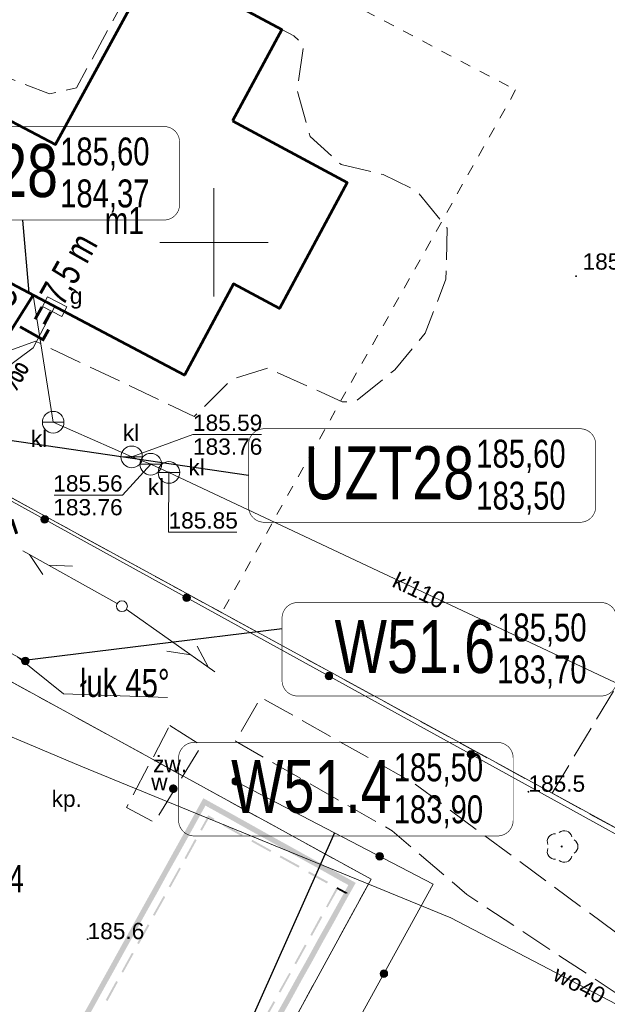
# Model space of a CAD drawing. Header units: metres. Extents: x 7482748 to 7484637, y 5684406 to 5687014.
# Tile 107 of 180: x 7483441 to 7483468, y 5686065 to 5686110. Entities that reach past the tile are written whole.
import ezdxf
from ezdxf.enums import TextEntityAlignment as Align
from ezdxf.lldxf.tags import DXFTag

# ---------------------------------------------------------------- set-up
doc = ezdxf.new("R2010")
doc.units = ezdxf.units.M
doc.header["$MEASUREMENT"] = 0
for name, pattern in [('1', [1.5, 1, -0.5]), ('KTJZ01_500', [2, 1.5, -0.5]), ('l217_500', [2, 1.5, -0.5]), ('l218_500', [1, 0.5, -0.5])]:
    doc.linetypes.add(name, pattern=pattern)
for name, color, linetype, lineweight in [('.domiar', 250, 'Continuous', 9), ('_Dzialki', 7, 'Continuous', 0), ('_Dzialki_opis', 7, 'Continuous', 0), ('_Kontury', 7, 'Continuous', 0), ('_Podzial_sekcyjny_krzyze', 7, '1', 13), ('_Uzytki', 7, 'Continuous', 0), ('EGB_Budynek', 7, 'Continuous', 0), ('EGB_Budynek_opis', 7, 'Continuous', 0), ('GES__SUSM04_01P', 7, 'Continuous', 13), ('GES__SUUS07_P', 7, 'Continuous', 13), ('GES__SUUS20_01_GP', 7, 'Continuous', 13), ('GES__SUUS25_WP', 7, 'Continuous', 13), ('KTOK05_01', 7, 'Continuous', 13), ('RTPW01_P', 7, 'Continuous', 0), ('SUPT_L_0', 30, 'Continuous', 13)]:
    doc.layers.add(name, color=color, linetype=linetype, lineweight=lineweight)
for name, color, linetype, lineweight, true_color in [('.przyłącza', 32, 'Continuous', 50, 0xbd5e00), ('GES__SUPG_01_pL', 7, 'Continuous', 13, 0xbfbf00), ('GES__SUPK_01_pL', 7, 'Continuous', 13, 0x803300), ('GES__SUPS01_05L', 7, 'Continuous', 13, 0x803300), ('GES__SUPS01_05P', 7, 'Continuous', 13, 0x803300), ('GES__SUPW_01_pL', 5, 'Continuous', 13, 0x0000ff), ('OBOP02_01', 7, 'Continuous', 13, 0x008000)]:
    doc.layers.add(name, color=color, linetype=linetype, lineweight=lineweight, true_color=true_color)
for name, color, linetype, lineweight, transparency in [('EGB_EGBB03_O', 7, 'Continuous', 0, 0.2), ('GES__SUUS_ET_04T', 7, 'Continuous', 13, 0.25), ('GES__SUUS_ET_05T', 7, 'Continuous', 13, 0.25), ('GES__SUUS_ET_08T', 7, 'Continuous', 13, 0.25), ('KTJZ01_O', 7, 'KTJZ01_500', 13, 0.5), ('KTPL01_O', 7, 'KTJZ01_500', 13, 0.5), ('KTPL01_T', 7, 'Continuous', 13, 0.25), ('RTPW01_G', 7, 'Continuous', 13, 0.25)]:
    doc.layers.add(name, color=color, linetype=linetype, lineweight=lineweight, transparency=transparency)
for name, color, linetype, lineweight, true_color, transparency in [('GES__SUPK_01_pT', 7, 'Continuous', 13, 0x803300, 0.25), ('GES__SUPS01_05G', 7, 'Continuous', 13, 0x803300, 0.25), ('GES__SUPW_01_pT', 5, 'Continuous', 13, 0x0000ff, 0.25)]:
    doc.layers.add(name, color=color, linetype=linetype, lineweight=lineweight, true_color=true_color, transparency=transparency)
doc.layers.add('IS_Opisy_działek_Net', color=7, linetype='SOLID', true_color=0x000000)
doc.layers.add('IS_Węzeł_sieci_kanalizacyjnej_-_opisy', color=7, linetype='Continuous')
doc.styles.get("Standard").update_dxf_attribs({"font": 'simplex.shx', "width": 0.75})
doc.styles.add('STYL_ARIAL', font='simplex.shx', dxfattribs={"width": 0.75, "oblique": 0.1})
doc.styles.add('Style-Arial', font='arial.ttf')
tags = doc.linetypes.add('SOLID', pattern=[10, 10, 0]).pattern_tags.tags
tags[6:7] = [DXFTag(74, 4), DXFTag(75, 0), DXFTag(340, '0'), DXFTag(46, 0.0), DXFTag(50, 0.0), DXFTag(44, 0.0), DXFTag(45, 0.0)]
tags[4:5] = [DXFTag(74, 4), DXFTag(75, 0), DXFTag(340, '0'), DXFTag(46, 0.0), DXFTag(50, 0.0), DXFTag(44, 0.0), DXFTag(45, 0.0)]

# ---------------------------------------------------------------- blocks, each defined once
blk = doc.blocks.new('SUPS01_1')
at = {"layer": 'GES__SUPS01_05P', "linetype": 'Continuous', "lineweight": 13}
h = blk.add_hatch(color=256, dxfattribs=at)
edge = h.paths.add_edge_path()
edge.add_arc((0, 0), 0.045, 0, 360)
blk = doc.blocks.new('SUSM04_01')
at = {"layer": 'GES__SUSM04_01P', "linetype": 'Continuous', "lineweight": 13}
blk.add_circle((0, 0), 0.25, dxfattribs=at)
blk = doc.blocks.new('SUUS07')
at = {"layer": 'GES__SUUS07_P', "linetype": 'Continuous', "lineweight": 13}
blk.add_line((-0.5, 0), (0.5, 0), dxfattribs=at)
blk.add_circle((0, 0), 0.5, dxfattribs=at)
blk = doc.blocks.new('RTPW01')
at = {"layer": 'RTPW01_P', "linetype": 'Continuous', "lineweight": 0}
h = blk.add_hatch(color=256, dxfattribs=at)
edge = h.paths.add_edge_path()
edge.add_arc((0, 0), 0.045, 0, 360)
blk = doc.blocks.new('OBOP02_01_36')
at = {"layer": 'OBOP02_01', "linetype": 'Continuous', "lineweight": 13}
h = blk.add_hatch(color=256, dxfattribs=at)
edge = h.paths.add_edge_path()
edge.add_arc((0, 0), 0.05, 0, 360)
for centre, start, end in [((-0.38, 0.12), 102, 222), ((0, 0.4), 30, 150), ((0.38, 0.12), 318, 78), ((-0.24, -0.32), 174, 294), ((0.24, -0.32), 246, 6)]:
    blk.add_arc(centre, 0.35, start, end, dxfattribs=at)
blk = doc.blocks.new('RTPW01_4')
at = {"layer": 'RTPW01_P', "linetype": 'Continuous', "lineweight": 0}
h = blk.add_hatch(color=256, dxfattribs=at)
edge = h.paths.add_edge_path()
edge.add_arc((0, 0), 0.045, 0, 360)
blk = doc.blocks.new('SUUS17_01_41')
at = {"layer": 'GES__SUUS20_01_GP', "linetype": 'Continuous', "lineweight": 13, "flags": 128}
blk.add_lwpolyline([(-0.5, -0.25), (0.5, -0.25), (0.5, 0.25), (-0.5, 0.25), (-0.5, -0.25)], close=True, dxfattribs=at)
blk = doc.blocks.new('SUUS25_26')
at = {"layer": 'GES__SUUS25_WP', "linetype": 'Continuous', "lineweight": 13}
h = blk.add_hatch(color=256, dxfattribs=at)
edge = h.paths.add_edge_path()
edge.add_arc((0, 0), 0.2, 0, 360)

msp = doc.modelspace()

# ---------------------------------------------------------------- hatches: boundary and pattern name
at = {"layer": 'EGB_EGBB03_O', "linetype": 'Continuous', "lineweight": 0}
for points in [[(7483449.32089, 5686073.46191), (7483449.10233, 5686073.58328), (7483449.51142, 5686074.32), (7483449.86753, 5686074.12211), (7483449.74609, 5686073.90358), (7483449.60858, 5686073.98)], [(7483449.44529, 5686072.8208), (7483449.36661, 5686072.86449), (7483449.73683, 5686073.5312), (7483450.02303, 5686073.37215), (7483449.97932, 5686073.29348), (7483449.7718, 5686073.4088)]]:
    msp.add_hatch(color=256, dxfattribs=at).paths.add_polyline_path(points)
at = {"layer": 'KTOK05_01', "linetype": 'Continuous', "lineweight": 13}
h = msp.add_hatch(color=256, dxfattribs=at)
edge = h.paths.add_edge_path()
edge.add_arc((7483442.17517, 5686087.20061), 0.175, 0, 360)
h = msp.add_hatch(color=256, dxfattribs=at)
edge = h.paths.add_edge_path()
edge.add_arc((7483448.74464, 5686083.58231), 0.175, 0, 360)
h = msp.add_hatch(color=256, dxfattribs=at)
edge = h.paths.add_edge_path()
edge.add_arc((7483441.28, 5686080.66), 0.175, 0, 360)
h = msp.add_hatch(color=256, dxfattribs=at)
edge = h.paths.add_edge_path()
edge.add_arc((7483455.31411, 5686079.96401), 0.175, 0, 360)
h = msp.add_hatch(color=256, dxfattribs=at)
edge = h.paths.add_edge_path()
edge.add_arc((7483461.88358, 5686076.34571), 0.175, 0, 360)
h = msp.add_hatch(color=256, dxfattribs=at)
edge = h.paths.add_edge_path()
edge.add_arc((7483451.01, 5686075.1), 0.175, 0, 360)
h = msp.add_hatch(color=256, dxfattribs=at)
edge = h.paths.add_edge_path()
edge.add_arc((7483457.66186, 5686071.63549), 0.175, 0, 360)
h = msp.add_hatch(color=256, dxfattribs=at)
edge = h.paths.add_edge_path()
edge.add_arc((7483457.85497, 5686066.21771), 0.175, 0, 360)

# ---------------------------------------------------------------- linework, layer by layer
at = {"layer": '.domiar', "linetype": 'Continuous'}
msp.add_lwpolyline([(7483440.91884, 5686080.85261), (7483443.04373, 5686079.13723), (7483447.8599, 5686078.98078)], dxfattribs=at)
at = {"layer": '.przyłącza', "linetype": 'Continuous'}
msp.add_lwpolyline([(7483437.44069, 5686090.89555), (7483441.64012, 5686097.55924)], dxfattribs=at)
at = {"layer": '_Dzialki', "color": 96, "linetype": 'Continuous', "true_color": 0x008000}
for p, q in [((7483520.76, 5686044.41), (7483405.14, 5686107.61)), ((7483457.26, 5686070.58), (7483402.8, 5686100.45)), ((7483448.1, 5686053.82), (7483457.26, 5686070.58))]:
    msp.add_line(p, q, dxfattribs=at)
at = {"layer": '_Kontury', "color": 96, "linetype": 'l217_500', "true_color": 0x008000}
for p, q in [((7483405.14, 5686107.61), (7483465.62, 5686074.55)), ((7483457.26, 5686070.58), (7483402.8, 5686100.45)), ((7483465.62, 5686074.55), (7483480.63, 5686099.51)), ((7483465.62, 5686074.55), (7483486.54, 5686063.11)), ((7483448.1, 5686053.82), (7483457.26, 5686070.58))]:
    msp.add_line(p, q, dxfattribs=at)
at = {"layer": '_Podzial_sekcyjny_krzyze', "linetype": 'Continuous'}
for p, q in [((7483450, 5686097.5), (7483450, 5686102.5)), ((7483447.5, 5686100), (7483452.5, 5686100))]:
    msp.add_line(p, q, dxfattribs=at)
at = {"layer": '_Uzytki', "color": 96, "linetype": 'l218_500', "true_color": 0x008000}
for p, q in [((7483450.36, 5686082.89), (7483405.14, 5686107.61)), ((7483463.94, 5686107.04), (7483450.36, 5686082.89))]:
    msp.add_line(p, q, dxfattribs=at)
at = {"layer": '_Uzytki', "color": 96, "linetype": 'l218_500', "true_color": 0x008000, "flags": 128}
msp.add_lwpolyline([(7483413.6, 5686133.49), (7483463.94, 5686107.04)], dxfattribs=at)
at = {"layer": 'EGB_Budynek', "color": 7, "linetype": 'Continuous', "lineweight": 53, "flags": 128}
msp.add_lwpolyline([(7483450.86, 5686105.61), (7483456.15, 5686102.77), (7483453.03, 5686096.95), (7483450.91, 5686098.09), (7483448.64, 5686093.86), (7483434.24, 5686101.47), (7483437.4, 5686107.29), (7483442.68, 5686104.52), (7483447.28, 5686112.98), (7483453.13, 5686109.84), (7483450.86, 5686105.61)], dxfattribs=at)
at = {"layer": 'EGB_EGBB03_O', "linetype": 'Continuous', "lineweight": 0}
for points in [[(7483449.87, 5686074.12), (7483450.74, 5686073.64), (7483449.75, 5686073.9), (7483450.62, 5686073.42)], [(7483451.62, 5686073.15), (7483452.49, 5686072.66), (7483451.49, 5686072.93), (7483452.37, 5686072.45)], [(7483448.13, 5686071.83), (7483448.62, 5686072.71), (7483448.35, 5686071.71), (7483448.84, 5686072.59)], [(7483448.64, 5686071.55), (7483449.12, 5686072.43), (7483448.72, 5686071.51), (7483449.2, 5686072.38)], [(7483453.36, 5686072.18), (7483454.24, 5686071.69), (7483453.24, 5686071.96), (7483454.12, 5686071.47)], [(7483453.08, 5686071.67), (7483453.96, 5686071.19), (7483453.04, 5686071.59), (7483453.91, 5686071.11)], [(7483454.24, 5686071.69), (7483455.11, 5686071.21), (7483454.12, 5686071.47), (7483454.99, 5686070.99)], [(7483447.16, 5686070.09), (7483447.65, 5686070.96), (7483447.38, 5686069.96), (7483447.86, 5686070.84)], [(7483447.91, 5686070.24), (7483448.4, 5686071.12), (7483447.99, 5686070.2), (7483448.47, 5686071.07)], [(7483454.39, 5686070.94), (7483455.27, 5686070.46), (7483454.35, 5686070.86), (7483455.22, 5686070.38)], [(7483456.55, 5686070.41), (7483456, 5686069.43), (7483456.21, 5686070.31), (7483455.79, 5686069.55)], [(7483455.99, 5686070.72), (7483456.55, 5686070.41), (7483455.86, 5686070.5), (7483456.21, 5686070.31)], [(7483446.67, 5686069.21), (7483447.16, 5686070.09), (7483446.89, 5686069.09), (7483447.38, 5686069.96)], [(7483455.74, 5686070.14), (7483455.25, 5686069.27), (7483455.66, 5686070.19), (7483455.18, 5686069.31)], [(7483455.7, 5686070.21), (7483456.2, 5686069.94), (7483455.66, 5686070.14), (7483456.08, 5686069.91)], [(7483455.52, 5686068.55), (7483455.03, 5686067.68), (7483455.3, 5686068.67), (7483454.81, 5686067.8)], [(7483445.7, 5686067.46), (7483446.19, 5686068.34), (7483445.92, 5686067.34), (7483446.41, 5686068.22)], [(7483446.45, 5686067.62), (7483446.94, 5686068.49), (7483446.53, 5686067.58), (7483447.02, 5686068.45)], [(7483454.28, 5686067.52), (7483453.8, 5686066.65), (7483454.2, 5686067.56), (7483453.72, 5686066.69)], [(7483445.73, 5686066.31), (7483446.21, 5686067.18), (7483445.8, 5686066.26), (7483446.29, 5686067.14)], [(7483454.55, 5686066.8), (7483454.06, 5686065.93), (7483454.33, 5686066.92), (7483453.84, 5686066.05)], [(7483444.73, 5686065.71), (7483445.22, 5686066.59), (7483444.95, 5686065.59), (7483445.44, 5686066.47)], [(7483445, 5686065), (7483445.48, 5686065.87), (7483445.08, 5686064.95), (7483445.56, 5686065.83)], [(7483453.55, 5686066.21), (7483453.07, 5686065.34), (7483453.48, 5686066.25), (7483452.99, 5686065.38)], [(7483444.25, 5686064.84), (7483444.73, 5686065.71), (7483444.47, 5686064.72), (7483444.95, 5686065.59)]]:
    msp.add_solid(points, dxfattribs=at)
at = {"layer": 'EGB_EGBB03_O', "linetype": 'Continuous', "lineweight": 0, "extrusion": (0, 0, -1)}
for points in [[(-7483448.62, 5686072.71), (-7483449.1, 5686073.58), (-7483448.84, 5686072.59), (-7483449.32, 5686073.46)], [(-7483450.74, 5686073.64), (-7483451.62, 5686073.15), (-7483450.62, 5686073.42), (-7483451.49, 5686072.93)], [(-7483450.46, 5686073.13), (-7483451.33, 5686072.64), (-7483450.42, 5686073.05), (-7483451.29, 5686072.56)], [(-7483452.49, 5686072.66), (-7483453.36, 5686072.18), (-7483452.37, 5686072.45), (-7483453.24, 5686071.96)], [(-7483451.77, 5686072.4), (-7483452.65, 5686071.91), (-7483451.73, 5686072.32), (-7483452.6, 5686071.84)], [(-7483447.65, 5686070.96), (-7483448.13, 5686071.83), (-7483447.86, 5686070.84), (-7483448.35, 5686071.71)], [(-7483455.11, 5686071.21), (-7483455.99, 5686070.72), (-7483454.99, 5686070.99), (-7483455.86, 5686070.5)], [(-7483447.18, 5686068.93), (-7483447.67, 5686069.8), (-7483447.26, 5686068.89), (-7483447.75, 5686069.76)], [(-7483456, 5686069.43), (-7483455.52, 5686068.55), (-7483455.79, 5686069.55), (-7483455.3, 5686068.67)], [(-7483446.19, 5686068.34), (-7483446.67, 5686069.21), (-7483446.41, 5686068.22), (-7483446.89, 5686069.09)], [(-7483455.01, 5686068.83), (-7483454.53, 5686067.96), (-7483454.93, 5686068.88), (-7483454.45, 5686068)], [(-7483455.03, 5686067.68), (-7483454.55, 5686066.8), (-7483454.81, 5686067.8), (-7483454.33, 5686066.92)], [(-7483445.22, 5686066.59), (-7483445.7, 5686067.46), (-7483445.44, 5686066.47), (-7483445.92, 5686067.34)], [(-7483454.06, 5686065.93), (-7483453.58, 5686065.05), (-7483453.84, 5686066.05), (-7483453.36, 5686065.18)], [(-7483452.83, 5686064.9), (-7483452.34, 5686064.02), (-7483452.75, 5686064.94), (-7483452.26, 5686064.07)], [(-7483453.58, 5686065.05), (-7483453.09, 5686064.18), (-7483453.36, 5686065.18), (-7483452.87, 5686064.3)], [(-7483443.76, 5686063.97), (-7483444.25, 5686064.84), (-7483443.98, 5686063.85), (-7483444.47, 5686064.72)]]:
    msp.add_solid(points, dxfattribs=at)
at = {"layer": 'GES__SUPG_01_pL', "linetype": 'Continuous', "lineweight": 13, "flags": 128}
msp.add_lwpolyline([(7483418.86, 5686107.77), (7483422.94, 5686104.66), (7483428.04, 5686099.31), (7483431.24, 5686096.37), (7483438.64, 5686092.42), (7483440.13, 5686094.01), (7483441.64, 5686095.13), (7483442.64, 5686097.03)], dxfattribs=at)
at = {"layer": 'GES__SUPK_01_pL', "linetype": 'Continuous', "lineweight": 13}
msp.add_line((7483442.57, 5686091.69), (7483441.64, 5686097.56), dxfattribs=at)
at = {"layer": 'GES__SUPK_01_pL', "linetype": 'Continuous', "lineweight": 13, "flags": 128}
msp.add_lwpolyline([(7483477.93, 5686075.25), (7483447.92, 5686089.37), (7483447.08, 5686089.75), (7483446.2, 5686090.09), (7483442.57, 5686091.69)], dxfattribs=at)
at = {"layer": 'GES__SUPS01_05L', "linetype": 'Continuous', "lineweight": 13, "flags": 128}
for points in [[(7483446.2, 5686090.09), (7483449.03, 5686091.12), (7483452.19, 5686091.12)], [(7483447.08, 5686089.75), (7483445.78, 5686088.32), (7483442.62, 5686088.32)], [(7483447.92, 5686089.37), (7483447.9, 5686086.61), (7483451.06, 5686086.61)]]:
    msp.add_lwpolyline(points, dxfattribs=at)
at = {"layer": 'GES__SUPW_01_pL', "linetype": 'Continuous', "lineweight": 13, "flags": 128}
msp.add_lwpolyline([(7483402.8, 5686082.32), (7483403.83, 5686081.79), (7483409.25, 5686078.98), (7483422.91, 5686081.46), (7483431.73, 5686080.91), (7483443.85, 5686075.8), (7483460.95, 5686068.8), (7483474.84, 5686061.54), (7483489.65, 5686054.64), (7483511.61, 5686043.73), (7483514.17, 5686040.98), (7483513.52, 5686037.35), (7483511.7, 5686033.33)], dxfattribs=at)
at = {"layer": 'IS_Węzeł_sieci_kanalizacyjnej_-_opisy', "color": 18, "linetype": 'SOLID', "ltscale": 0.01, "true_color": 0x000000, "const_width": 0.03}
for points in [[(7483434.04216, 5686101.03174), (7483447.69216, 5686101.03174, 0.414214), (7483448.41216, 5686101.75174), (7483448.41216, 5686104.63174, 0.414214), (7483447.69216, 5686105.35174), (7483434.04216, 5686105.35174, 0.414214), (7483433.32216, 5686104.63174), (7483433.32216, 5686101.75174, 0.414214), (7483434.04216, 5686101.03174)], [(7483452.3197, 5686087.06885), (7483466.9197, 5686087.06885, 0.414214), (7483467.6397, 5686087.78885), (7483467.6397, 5686090.66885, 0.414214), (7483466.9197, 5686091.38885), (7483452.3197, 5686091.38885, 0.414214), (7483451.5997, 5686090.66885), (7483451.5997, 5686087.78885, 0.414214), (7483452.3197, 5686087.06885)], [(7483453.8668, 5686079.04108), (7483467.8868, 5686079.04108, 0.414214), (7483468.6068, 5686079.76108), (7483468.6068, 5686082.64108, 0.414214), (7483467.8868, 5686083.36108), (7483453.8668, 5686083.36108, 0.414214), (7483453.1468, 5686082.64108), (7483453.1468, 5686079.76108, 0.414214), (7483453.8668, 5686079.04108)], [(7483449.08549, 5686072.57791), (7483463.10549, 5686072.57791, 0.414214), (7483463.82549, 5686073.29791), (7483463.82549, 5686076.17791, 0.414214), (7483463.10549, 5686076.89791), (7483449.08549, 5686076.89791, 0.414214), (7483448.36549, 5686076.17791), (7483448.36549, 5686073.29791, 0.414214), (7483449.08549, 5686072.57791)]]:
    msp.add_lwpolyline(points, format="xyb", dxfattribs=at)
at = {"layer": 'IS_Węzeł_sieci_kanalizacyjnej_-_opisy', "color": 18, "linetype": 'SOLID', "ltscale": 0.01, "true_color": 0x000000}
for points in [[(7483441.16076, 5686101.03174), (7483441.44, 5686097.665)], [(7483451.5997, 5686089.22885), (7483437.5054, 5686091.28995)], [(7483453.1468, 5686082.14901), (7483441.105, 5686080.65968)], [(7483455.57, 5686072.725), (7483447.94742, 5686055.61204)]]:
    msp.add_lwpolyline(points, dxfattribs=at)
at = {"layer": 'KTJZ01_O', "linetype": 'KTJZ01_500', "lineweight": 13, "flags": 128}
msp.add_lwpolyline([(7483493.35, 5686051.25), (7483471.22, 5686066.16), (7483459.21, 5686075.03), (7483452.17, 5686078.98), (7483451, 5686076.95), (7483458.24, 5686072.81), (7483461.68, 5686069.87), (7483469.86, 5686064.48), (7483492.46, 5686049.6), (7483493.35, 5686051.25)], close=True, dxfattribs=at)
at = {"layer": 'KTOK05_01', "linetype": 'Continuous', "lineweight": 13, "flags": 128}
for points in [[(7483521.1, 5686043.95), (7483500.96, 5686054.78), (7483464.69, 5686074.8), (7483407.28, 5686106.42), (7483407.31, 5686108.49), (7483409.34, 5686114.4)], [(7483441.28, 5686080.66), (7483420.71, 5686091.63), (7483411, 5686074.23)], [(7483451.01, 5686075.1), (7483460.13, 5686070.35), (7483450.6, 5686053.04)]]:
    msp.add_lwpolyline(points, dxfattribs=at)
at = {"layer": 'KTOK05_01', "linetype": 'Continuous', "lineweight": 13}
for centre in [(7483442.18, 5686087.2), (7483448.74, 5686083.58), (7483441.28, 5686080.66), (7483455.31, 5686079.96), (7483461.88, 5686076.35), (7483451.01, 5686075.1), (7483457.66, 5686071.64), (7483457.85, 5686066.22)]:
    msp.add_circle(centre, 0.175, dxfattribs=at)
at = {"layer": 'KTPL01_O', "linetype": 'KTJZ01_500', "lineweight": 13, "flags": 128}
for points in [[(7483410.79, 5686118.51), (7483409.34, 5686114.4), (7483413.45, 5686112.47), (7483420.19, 5686109.1), (7483428.4, 5686099.66), (7483431.53, 5686096.78), (7483438.07, 5686093.28), (7483438.78, 5686093.16), (7483439.23, 5686093.48), (7483440.38, 5686094.94), (7483441.76, 5686095.44), (7483449.08, 5686091.95), (7483450.83, 5686093.67), (7483452.47, 5686094.19), (7483455.93, 5686092.64), (7483456.51, 5686092.63), (7483458.35, 5686094.11), (7483459.76, 5686095.81), (7483460.72, 5686098.3), (7483460.77, 5686100.65), (7483459.37, 5686102.38), (7483457.82, 5686103.13), (7483455.88, 5686103.59), (7483454.45, 5686104.89), (7483453.84, 5686107.04), (7483454.15, 5686109.11), (7483453.69, 5686109.54), (7483453.13, 5686109.84), (7483450.86, 5686105.61), (7483456.15, 5686102.77), (7483453.03, 5686096.95), (7483450.91, 5686098.09), (7483448.64, 5686093.86), (7483434.24, 5686101.47), (7483437.4, 5686107.29), (7483442.68, 5686104.52), (7483447.28, 5686112.98), (7483447.07, 5686112.88), (7483446.53, 5686112.47), (7483443.65, 5686107.14), (7483442.4, 5686106.86), (7483436.96, 5686108.99), (7483435.11, 5686109.28), (7483430.79, 5686109.07), (7483427.18, 5686110.05), (7483416.06, 5686115.41), (7483415.38, 5686118.02), (7483415.37, 5686120.31), (7483417.18, 5686123.87), (7483417.35, 5686125.19), (7483416.57, 5686126.31), (7483413.33, 5686127.89), (7483412.96, 5686126.73), (7483414.13, 5686126.27), (7483415.75, 5686125.59), (7483416.27, 5686124.96), (7483416.19, 5686124.37), (7483414.25, 5686119.67), (7483414.28, 5686118.01), (7483413.95, 5686117.32), (7483413.5, 5686117.3), (7483410.79, 5686118.51)], [(7483447.96, 5686077.68), (7483449.42, 5686076.75), (7483447.26, 5686073.21), (7483445.96, 5686073.89), (7483447.96, 5686077.68)]]:
    msp.add_lwpolyline(points, close=True, dxfattribs=at)
at = {"layer": 'SUPT_L_0', "linetype": 'Continuous'}
for p, q in [((7483441.17, 5686085.75), (7483445.53, 5686083.31)), ((7483441.47, 5686085.58), (7483442.1, 5686084.66)), ((7483442.35, 5686085.09), (7483443.46, 5686085.04)), ((7483450.04, 5686080.16), (7483445.95, 5686083.05)), ((7483449.75, 5686080.36), (7483449.22, 5686081.35)), ((7483448.93, 5686080.94), (7483447.83, 5686081.11))]:
    msp.add_line(p, q, dxfattribs=at)

# ---------------------------------------------------------------- block references
at = {"layer": 'GES__SUPS01_05P', "linetype": 'Continuous', "lineweight": 13}
for p in [(7483446.2, 5686090.09), (7483447.08, 5686089.75), (7483447.92, 5686089.37)]:
    msp.add_blockref('SUPS01_1', p, dxfattribs=at)
at = {"layer": 'GES__SUSM04_01P', "linetype": 'Continuous', "lineweight": 13}
msp.add_blockref('SUSM04_01', (7483445.75, 5686083.19), dxfattribs=at)
at = {"layer": 'GES__SUUS07_P', "linetype": 'Continuous', "lineweight": 13}
for p in [(7483442.57, 5686091.69), (7483446.2, 5686090.09), (7483447.08, 5686089.75), (7483447.92, 5686089.37)]:
    msp.add_blockref('SUUS07', p, dxfattribs=at)
at = {"layer": 'GES__SUUS20_01_GP', "linetype": 'Continuous', "lineweight": 13, "rotation": 332.98}
msp.add_blockref('SUUS17_01_41', (7483442.64, 5686097.03), dxfattribs=at)
at = {"layer": 'GES__SUUS25_WP', "linetype": 'Continuous', "lineweight": 13}
msp.add_blockref('SUUS25_26', (7483448.12, 5686074.76), dxfattribs=at)
at = {"layer": 'OBOP02_01', "linetype": 'Continuous', "lineweight": 13, "rotation": 270}
msp.add_blockref('OBOP02_01_36', (7483466.07, 5686072.09), dxfattribs=at)
at = {"layer": 'RTPW01_P', "linetype": 'Continuous', "lineweight": 0}
for p in [(7483466.73, 5686098.44), (7483444.16, 5686067.81)]:
    msp.add_blockref('RTPW01', p, dxfattribs=at)
at = {"layer": 'RTPW01_P', "linetype": 'Continuous', "lineweight": 0, "rotation": 270}
msp.add_blockref('RTPW01_4', (7483464.53, 5686074.62), dxfattribs=at)

# ---------------------------------------------------------------- texts
at = {"layer": '_Dzialki_opis', "color": 96, "true_color": 0x008000, "insert": (7483439.76, 5686069.96), "char_height": 1.25, "attachment_point": 7, "line_spacing_factor": 0.6, "style": 'STYL_ARIAL'}
msp.add_mtext('\\fArial|b0|i0|c238238|p39;84', dxfattribs=at)
at = {"layer": 'EGB_Budynek_opis', "color": 7, "insert": (7483444.95, 5686100.38), "char_height": 1.25, "attachment_point": 7, "line_spacing_factor": 0.6, "style": 'STYL_ARIAL'}
msp.add_mtext('\\fArial|b0|i0|c238238|p39;m1', dxfattribs=at)
at = {"layer": 'GES__SUPK_01_pT', "linetype": 'Continuous', "lineweight": 13, "style": 'Style-Arial'}
msp.add_text('kl110', height=0.75, rotation=334.85, dxfattribs=at).set_placement((7483459.47, 5686083.92), align=Align.MIDDLE_CENTER)
at = {"layer": 'GES__SUPS01_05G', "linetype": 'Continuous', "lineweight": 13, "style": 'Style-Arial'}
for s, p in [('185.59', (7483449.03, 5686091.29)), ('183.76', (7483449.03, 5686090.19))]:
    msp.add_text(s, height=0.75, dxfattribs=at).set_placement(p)
for s, p in [('185.56', (7483445.78, 5686089.24)), ('183.76', (7483445.78, 5686088.14))]:
    msp.add_text(s, height=0.75, dxfattribs=at).set_placement(p, align=Align.TOP_RIGHT)
msp.add_text('185.85', height=0.75, dxfattribs=at).set_placement((7483447.9, 5686087.53), align=Align.TOP_LEFT)
at = {"layer": 'GES__SUPW_01_pT', "linetype": 'Continuous', "lineweight": 13, "style": 'Style-Arial'}
msp.add_text('wo40', height=0.75, rotation=332.41, dxfattribs=at).set_placement((7483466.89, 5686065.7), align=Align.MIDDLE_CENTER)
at = {"layer": 'GES__SUUS_ET_04T', "linetype": 'Continuous', "lineweight": 13, "style": 'Style-Arial'}
msp.add_text('g', height=0.75, dxfattribs=at).set_placement((7483443.34, 5686097.16))
at = {"layer": 'GES__SUUS_ET_05T', "linetype": 'Continuous', "lineweight": 13, "style": 'Style-Arial'}
for p in [(7483441.54, 5686090.55), (7483445.79, 5686090.83), (7483448.82, 5686089.23), (7483446.94, 5686088.33)]:
    msp.add_text('kl', height=0.75, dxfattribs=at).set_placement(p)
at = {"layer": 'GES__SUUS_ET_08T', "linetype": 'Continuous', "lineweight": 13, "style": 'Style-Arial'}
msp.add_text('w', height=0.75, dxfattribs=at).set_placement((7483447.1, 5686074.69))
at = {"layer": 'IS_Opisy_działek_Net', "linetype": 'Continuous', "ltscale": 0.01, "char_height": 1.2888}
for s, insert, attachment_point, rotation in [('\\fArial|b0|i0;', (7483445.22771, 5686104.02943), 1, 60.7), ('\\fArial|b0|i0;', (7483442.53131, 5686101.1622), 7, 60.7), ('\\fArial|b0|i0;L= 7,5 m', (7483440.95287, 5686095.95051), 1, 60.7), ('{\\fArial|b0|i0|c238|p34;PVC}', (7483439.70227, 5686095.21597), 7, 60.7), ('\\fArial|b0|i0;10,0 ‰', (7483438.25435, 5686091.05849), 1, 60.7), ('{\\fArial|b0|i0|c238|p34;50 PE}', (7483438.56437, 5686089.54138), 7, 288.7)]:
    msp.add_mtext(s, dxfattribs=dict(at, insert=insert, attachment_point=attachment_point, rotation=rotation))
at = {"layer": 'IS_Węzeł_sieci_kanalizacyjnej_-_opisy', "color": 18, "linetype": 'SOLID', "ltscale": 0.01, "true_color": 0x000000}
for s, insert, char_height, attachment_point in [('\\fArial|b0|i0;bud28', (7483442.79216, 5686102.06014), 2.448, 9), ('\\fArial|b0|i0;185,60', (7483442.89216, 5686103.31534), 1.2888, 7), ('\\fArial|b0|i0;184,37', (7483442.89216, 5686102.90494), 1.2888, 1), ('\\fArial|b0|i0;UZT28', (7483462.0197, 5686088.09725), 2.448, 9), ('\\fArial|b0|i0;185,60', (7483462.1197, 5686089.35245), 1.2888, 7), ('\\fArial|b0|i0;183,50', (7483462.1197, 5686088.94205), 1.2888, 1), ('{\\fArial|b0|i0|c238|p34;łuk 45%%D}', (7483443.80822, 5686078.98078), 1.2888, 7), ('\\fArial|b0|i0;W51.6', (7483462.9868, 5686080.06948), 2.448, 9), ('\\fArial|b0|i0;185,50', (7483463.0868, 5686081.32468), 1.2888, 7), ('\\fArial|b0|i0;183,70', (7483463.0868, 5686080.91428), 1.2888, 1), ('\\fArial|b0|i0;W51.4', (7483458.20549, 5686073.60631), 2.448, 9), ('\\fArial|b0|i0;185,50', (7483458.30549, 5686074.86151), 1.2888, 7), ('\\fArial|b0|i0;183,90', (7483458.30549, 5686074.45111), 1.2888, 1)]:
    msp.add_mtext(s, dxfattribs=dict(at, insert=insert, char_height=char_height, attachment_point=attachment_point))
at = {"layer": 'KTPL01_T', "linetype": 'Continuous', "lineweight": 13, "style": 'Style-Arial'}
for s, p in [('żw.', (7483447.19, 5686075.52)), ('kp.', (7483442.5, 5686073.92))]:
    msp.add_text(s, height=0.75, dxfattribs=at).set_placement(p)
at = {"layer": 'RTPW01_G', "linetype": 'Continuous', "lineweight": 13, "style": 'Style-Arial'}
for s, p in [('185.3', (7483467.03, 5686098.74)), ('185.5', (7483464.53, 5686074.62)), ('185.6', (7483444.16, 5686067.81))]:
    msp.add_text(s, height=0.75, dxfattribs=at).set_placement(p)

doc.saveas('drawing.dxf')
